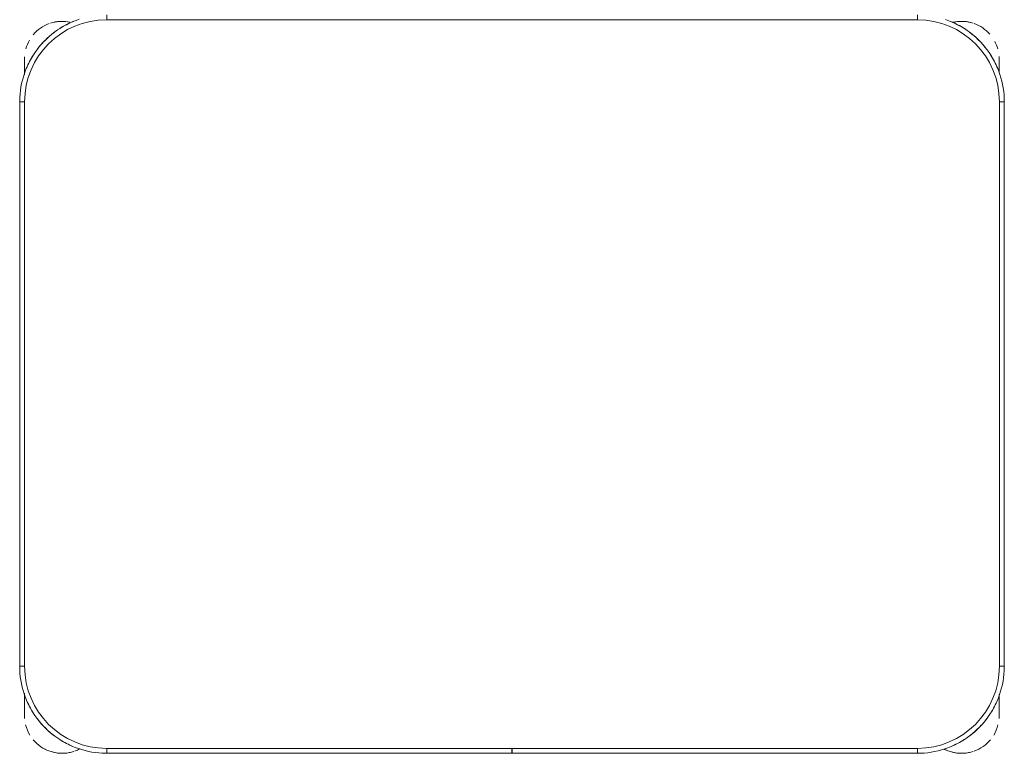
# Model space of a CAD drawing. Header units: metres. Extents: x 3 to 43.5, y -74 to -48.5.
# Tile 118 of 209: x 36.75 to 37.35, y -56.031 to -55.584. Entities that reach past the tile are written whole.
import ezdxf

# ---------------------------------------------------------------- set-up
doc = ezdxf.new("R2010")
doc.units = ezdxf.units.M
doc.layers.add('I-FURN', color=7, linetype='Continuous', lineweight=18)

# ---------------------------------------------------------------- blocks, each defined once
blk = doc.blocks.new('ConjuntoParaAlunoTamanho6 - CJA06_ConjuntoParaAlunoTamanho6-V19-1PAV - FRIGORÍFICA')
at = {"layer": 'I-FURN', "color": 253, "true_color": 0xaaaaaa}
for p, q in [((-0.247, 0.06497), (-0.247, 0.06197)), ((0.247, 0.06497), (0.247, 0.06197)), ((-0.29713, 0.03797), (-0.29713, 0.02828)), ((-0.29713, 0.02878), (-0.29713, 0.03797)), ((0.29687, 0.03797), (0.29687, 0.02961)), ((0.29687, 0.03299), (0.29687, 0.03797)), ((-0.3, 0.01197), (-0.3, -0.33203)), ((-0.3, 0.01197), (-0.297, 0.01197)), ((-0.3, 0.01197), (-0.3, -0.33203)), ((0.3, 0.01197), (0.297, 0.01197)), ((0.3, -0.33203), (0.3, 0.01197)), ((0.3, -0.33203), (0.3, 0.01197)), ((-0.3, -0.33203), (-0.297, -0.33203)), ((0.3, -0.33203), (0.297, -0.33203)), ((-0.29713, -0.34835), (-0.29713, -0.35394)), ((-0.29713, -0.34868), (-0.29713, -0.36203)), ((0.29687, -0.35394), (0.29687, -0.3492)), ((0.29687, -0.36203), (0.29687, -0.34961)), ((-0.29713, -0.35705), (-0.29713, -0.36203)), ((0.29687, -0.36203), (0.29687, -0.35705)), ((-0.247, -0.38503), (-0.247, -0.38203)), ((-0.00005, -0.38203), (-0.00005, -0.38503)), ((0.00005, -0.38503), (0.00005, -0.38203)), ((0.247, -0.38503), (0.247, -0.38203)), ((-0.247, -0.38503), (-0.00005, -0.38503)), ((-0.247, -0.38503), (-0.00005, -0.38503)), ((0.00005, -0.38503), (0.247, -0.38503)), ((0.00005, -0.38503), (0.247, -0.38503))]:
    blk.add_line(p, q, dxfattribs=at)
at = {"layer": 'I-FURN', "color": 253, "true_color": 0xaaaaaa, "flags": 128}
for points in [[(-0.26367, 0.06228), (-0.26567, 0.06157), (-0.26764, 0.06078), (-0.26957, 0.05992), (-0.27147, 0.05898), (-0.27333, 0.05796), (-0.27515, 0.05687), (-0.27693, 0.05571), (-0.27865, 0.05448), (-0.28033, 0.05318), (-0.28195, 0.05181), (-0.28351, 0.05038), (-0.28502, 0.04889), (-0.28647, 0.04734), (-0.28785, 0.04574), (-0.28917, 0.04407), (-0.29042, 0.04236), (-0.2916, 0.0406), (-0.29271, 0.0388), (-0.29374, 0.03695), (-0.29471, 0.03506), (-0.29559, 0.03313), (-0.2964, 0.03117), (-0.29713, 0.02918), (-0.29777, 0.02716), (-0.29834, 0.02512), (-0.29883, 0.02306), (-0.29923, 0.02097), (-0.29955, 0.01888), (-0.29978, 0.01677), (-0.29993, 0.01466), (-0.3, 0.01254), (-0.3, 0.01197)], [(0.247, 0.06197), (0.1235, 0.06197), (0, 0.06197), (-0.1235, 0.06197), (-0.247, 0.06197)], [(-0.247, 0.06197), (-0.1235, 0.06197), (0, 0.06197), (0.1235, 0.06197), (0.247, 0.06197)], [(0.3, 0.01197), (0.29996, 0.01409), (0.29983, 0.0162), (0.29962, 0.01831), (0.29932, 0.02041), (0.29894, 0.0225), (0.29848, 0.02456), (0.29794, 0.02661), (0.29731, 0.02864), (0.2966, 0.03064), (0.29582, 0.03261), (0.29495, 0.03454), (0.29401, 0.03644), (0.29299, 0.0383), (0.2919, 0.04012), (0.29074, 0.04189), (0.28951, 0.04362), (0.28821, 0.04529), (0.28685, 0.04691), (0.28542, 0.04848), (0.28393, 0.04999), (0.28238, 0.05143), (0.28077, 0.05282), (0.27911, 0.05413), (0.2774, 0.05538), (0.27564, 0.05656), (0.27383, 0.05767), (0.27198, 0.05871), (0.27009, 0.05967), (0.26816, 0.06056), (0.2662, 0.06136), (0.26421, 0.06209)], [(-0.29713, 0.03797), (-0.29713, 0.03796), (-0.29713, 0.03792), (-0.29713, 0.03785), (-0.29713, 0.03775), (-0.29713, 0.03763), (-0.29713, 0.03748), (-0.29713, 0.03731), (-0.29713, 0.03711), (-0.29713, 0.03688), (-0.29713, 0.03663), (-0.29713, 0.03635), (-0.29713, 0.03605), (-0.29713, 0.03572), (-0.29713, 0.03537), (-0.29713, 0.035), (-0.29713, 0.03461), (-0.29713, 0.03419), (-0.29713, 0.03375), (-0.29713, 0.03329), (-0.29713, 0.03282), (-0.29713, 0.03232), (-0.29713, 0.0318), (-0.29713, 0.03127), (-0.29713, 0.03072), (-0.29713, 0.03016), (-0.29713, 0.02958), (-0.29713, 0.02898)], [(0.29687, 0.03), (0.29687, 0.03057), (0.29687, 0.03112), (0.29687, 0.03166), (0.29687, 0.03218), (0.29687, 0.03268), (0.29687, 0.03317), (0.29687, 0.03363), (0.29687, 0.03407), (0.29687, 0.0345), (0.29687, 0.0349), (0.29687, 0.03528), (0.29687, 0.03563), (0.29687, 0.03596), (0.29687, 0.03627), (0.29687, 0.03656), (0.29687, 0.03682), (0.29687, 0.03705), (0.29687, 0.03726), (0.29687, 0.03744), (0.29687, 0.0376), (0.29687, 0.03772), (0.29687, 0.03783), (0.29687, 0.0379), (0.29687, 0.03795), (0.29687, 0.03797)], [(-0.297, 0.01197), (-0.297, -0.07403), (-0.297, -0.16003), (-0.297, -0.24603), (-0.297, -0.33203)], [(-0.297, -0.33203), (-0.297, -0.24603), (-0.297, -0.16003), (-0.297, -0.07403), (-0.297, 0.01197)], [(0.297, -0.33203), (0.297, -0.24603), (0.297, -0.16003), (0.297, -0.07403), (0.297, 0.01197)], [(0.297, 0.01197), (0.297, -0.07403), (0.297, -0.16003), (0.297, -0.24603), (0.297, -0.33203)], [(-0.3, -0.33203), (-0.29996, -0.33415), (-0.29983, -0.33627), (-0.29962, -0.33838), (-0.29932, -0.34048), (-0.29894, -0.34256), (-0.29848, -0.34463), (-0.29794, -0.34668), (-0.29731, -0.34871), (-0.2966, -0.3507), (-0.29582, -0.35267), (-0.29495, -0.35461), (-0.29401, -0.35651), (-0.29299, -0.35837), (-0.2919, -0.36019), (-0.29074, -0.36196), (-0.28951, -0.36368), (-0.28821, -0.36536), (-0.28685, -0.36698), (-0.28542, -0.36855), (-0.28393, -0.37005), (-0.28238, -0.3715), (-0.28077, -0.37288), (-0.27911, -0.3742), (-0.2774, -0.37545), (-0.27564, -0.37663), (-0.27383, -0.37774), (-0.27198, -0.37878), (-0.27009, -0.37974), (-0.26816, -0.38062), (-0.2662, -0.38143), (-0.26421, -0.38216), (-0.2622, -0.38281), (-0.26015, -0.38338), (-0.25809, -0.38386), (-0.25601, -0.38426), (-0.25391, -0.38458), (-0.25181, -0.38482), (-0.24969, -0.38497), (-0.24757, -0.38503), (-0.247, -0.38503)], [(0.247, -0.38503), (0.24912, -0.38499), (0.25124, -0.38486), (0.25334, -0.38465), (0.25544, -0.38436), (0.25753, -0.38398), (0.2596, -0.38351), (0.26165, -0.38297), (0.26367, -0.38234), (0.26567, -0.38164), (0.26764, -0.38085), (0.26957, -0.37999), (0.27147, -0.37904), (0.27333, -0.37803), (0.27515, -0.37694), (0.27693, -0.37578), (0.27865, -0.37454), (0.28033, -0.37324), (0.28195, -0.37188), (0.28351, -0.37045), (0.28502, -0.36896), (0.28647, -0.36741), (0.28785, -0.3658), (0.28917, -0.36414), (0.29042, -0.36243), (0.2916, -0.36067), (0.29271, -0.35886), (0.29374, -0.35701), (0.29471, -0.35512), (0.29559, -0.3532), (0.2964, -0.35124), (0.29713, -0.34925), (0.29777, -0.34723), (0.29834, -0.34519), (0.29883, -0.34312), (0.29923, -0.34104), (0.29955, -0.33895), (0.29978, -0.33684), (0.29993, -0.33472), (0.3, -0.33261), (0.3, -0.33203)], [(-0.29713, -0.34907), (-0.29713, -0.34973), (-0.29713, -0.35038), (-0.29713, -0.35102), (-0.29713, -0.35165), (-0.29713, -0.35227), (-0.29713, -0.35288), (-0.29713, -0.35348), (-0.29713, -0.35406), (-0.29713, -0.35463), (-0.29713, -0.35518), (-0.29713, -0.35572), (-0.29713, -0.35624), (-0.29713, -0.35674), (-0.29713, -0.35722), (-0.29713, -0.35769), (-0.29713, -0.35813), (-0.29713, -0.35855), (-0.29713, -0.35895), (-0.29713, -0.35933), (-0.29713, -0.35969), (-0.29713, -0.36002), (-0.29713, -0.36033), (-0.29713, -0.36061), (-0.29713, -0.36087), (-0.29713, -0.36111), (-0.29713, -0.36131), (-0.29713, -0.3615), (-0.29713, -0.36165), (-0.29713, -0.36178), (-0.29713, -0.36188), (-0.29713, -0.36196), (-0.29713, -0.36201), (-0.29713, -0.36203)], [(0.29687, -0.36203), (0.29687, -0.36201), (0.29687, -0.36197), (0.29687, -0.36191), (0.29687, -0.36181), (0.29687, -0.36169), (0.29687, -0.36154), (0.29687, -0.36137), (0.29687, -0.36117), (0.29687, -0.36094), (0.29687, -0.36069), (0.29687, -0.36041), (0.29687, -0.36011), (0.29687, -0.35978), (0.29687, -0.35943), (0.29687, -0.35906), (0.29687, -0.35866), (0.29687, -0.35825), (0.29687, -0.35781), (0.29687, -0.35735), (0.29687, -0.35687), (0.29687, -0.35638), (0.29687, -0.35586), (0.29687, -0.35533), (0.29687, -0.35478), (0.29687, -0.35421), (0.29687, -0.35363), (0.29687, -0.35304), (0.29687, -0.35244), (0.29687, -0.35182), (0.29687, -0.35119), (0.29687, -0.35055), (0.29687, -0.3499)], [(-0.247, -0.38203), (-0.1235, -0.38203), (0, -0.38203), (0.1235, -0.38203), (0.247, -0.38203)], [(-0.00005, -0.38203), (-0.06179, -0.38203), (-0.12353, -0.38203), (-0.18526, -0.38203), (-0.247, -0.38203)], [(0.247, -0.38203), (0.18526, -0.38203), (0.12352, -0.38203), (0.06179, -0.38203), (0.00005, -0.38203)]]:
    blk.add_lwpolyline(points, dxfattribs=at)
at = {"layer": 'I-FURN', "color": 253, "true_color": 0xaaaaaa}
for centre, radius, start, end in [((-0.247, 0.01197), 0.05, 90, 180), ((-0.247, 0.01197), 0.05, 90, 180), ((-0.27413, 0.03797), 0.023, 78.32838, 108), ((-0.27413, 0.03797), 0.023, 78.21895, 104.46692), ((-0.247, 0.01197), 0.053, 112.5, 122.69993), ((0.247, 0.01197), 0.05, 360, 90), ((0.247, 0.01197), 0.05, 0, 90), ((0.247, 0.01197), 0.053, 57.30007, 67.5), ((0.247, 0.01197), 0.053, 57.30007, 67.5), ((0.27387, 0.03797), 0.023, 75.53308, 103.10319), ((0.27387, 0.03797), 0.023, 72, 102.57928), ((-0.27413, 0.03797), 0.023, 109.92744, 140.02309), ((-0.247, 0.01197), 0.053, 127.1607, 143.14964), ((0.247, 0.01197), 0.053, 37.1607, 53.14964), ((0.247, 0.01197), 0.053, 37.1607, 53.14964), ((0.27387, 0.03797), 0.023, 41.01944, 70.30683), ((-0.27413, 0.03797), 0.023, 149.97621, 164.34498), ((0.27387, 0.03797), 0.023, 15.73053, 28.0506), ((-0.27413, 0.03797), 0.023, 176.5669, 180), ((-0.247, 0.01197), 0.053, 147.30007, 157.5), ((0.247, 0.01197), 0.053, 22.5, 32.69993), ((0.247, 0.01197), 0.053, 22.5, 32.69993), ((0.27387, 0.03797), 0.023, 360, 4.00915), ((-0.247, -0.33203), 0.05, 180, 270), ((-0.247, -0.33203), 0.05, 180, 270), ((0.247, -0.33203), 0.05, 270, 360), ((0.247, -0.33203), 0.05, 270, 0), ((-0.247, -0.33203), 0.053, 202.5, 212.69993), ((0.247, -0.33203), 0.053, 327.30007, 337.5), ((0.247, -0.33203), 0.053, 327.30007, 337.5), ((-0.27413, -0.36203), 0.023, 180, 184.41224), ((-0.247, -0.33203), 0.053, 217.1607, 233.14964), ((0.247, -0.33203), 0.053, 315, 323.14964), ((0.247, -0.33203), 0.053, 315, 323.14964), ((0.27387, -0.36203), 0.023, 355.58784, 360), ((-0.27413, -0.36203), 0.023, 194.46313, 211.29748), ((0.247, -0.33203), 0.053, 307.1607, 314.87258), ((0.247, -0.33203), 0.053, 307.1607, 314.87258), ((0.27387, -0.36203), 0.023, 328.70279, 345.53679), ((-0.27413, -0.36203), 0.023, 220.15845, 250.98921), ((-0.247, -0.33203), 0.053, 237.30007, 247.5), ((0.247, -0.33203), 0.053, 292.5, 302.69993), ((0.247, -0.33203), 0.053, 292.5, 302.69993), ((0.27387, -0.36203), 0.023, 289.64716, 320.10645), ((-0.27413, -0.36203), 0.023, 241.29896, 288), ((-0.27413, -0.36203), 0.023, 289.64716, 297.85925), ((0.27387, -0.36203), 0.023, 242.37001, 250.98921), ((0.27387, -0.36203), 0.023, 243.53772, 288), ((-0.27413, -0.36203), 0.023, 255.53308, 284.46692), ((0.27387, -0.36203), 0.023, 255.53308, 284.46692)]:
    blk.add_arc(centre, radius, start, end, dxfattribs=at)
blk = doc.blocks.new('4 GRE - ESCOLA DE CINEMA E AUDIOVISUAL CINE REX R07_rvt-1-1PAV - FRIGORÍFICA')
at = {"layer": 'I-FURN', "color": 253, "lineweight": 18, "true_color": 0xaaaaaa}
blk.add_blockref('ConjuntoParaAlunoTamanho6 - CJA06_ConjuntoParaAlunoTamanho6-V19-1PAV - FRIGORÍFICA', (37.04989, -55.6463), dxfattribs=at)

msp = doc.modelspace()

# ---------------------------------------------------------------- block references
at = {"lineweight": 5}
msp.add_blockref('4 GRE - ESCOLA DE CINEMA E AUDIOVISUAL CINE REX R07_rvt-1-1PAV - FRIGORÍFICA', (0, 0), dxfattribs=at)

doc.saveas('drawing.dxf')
